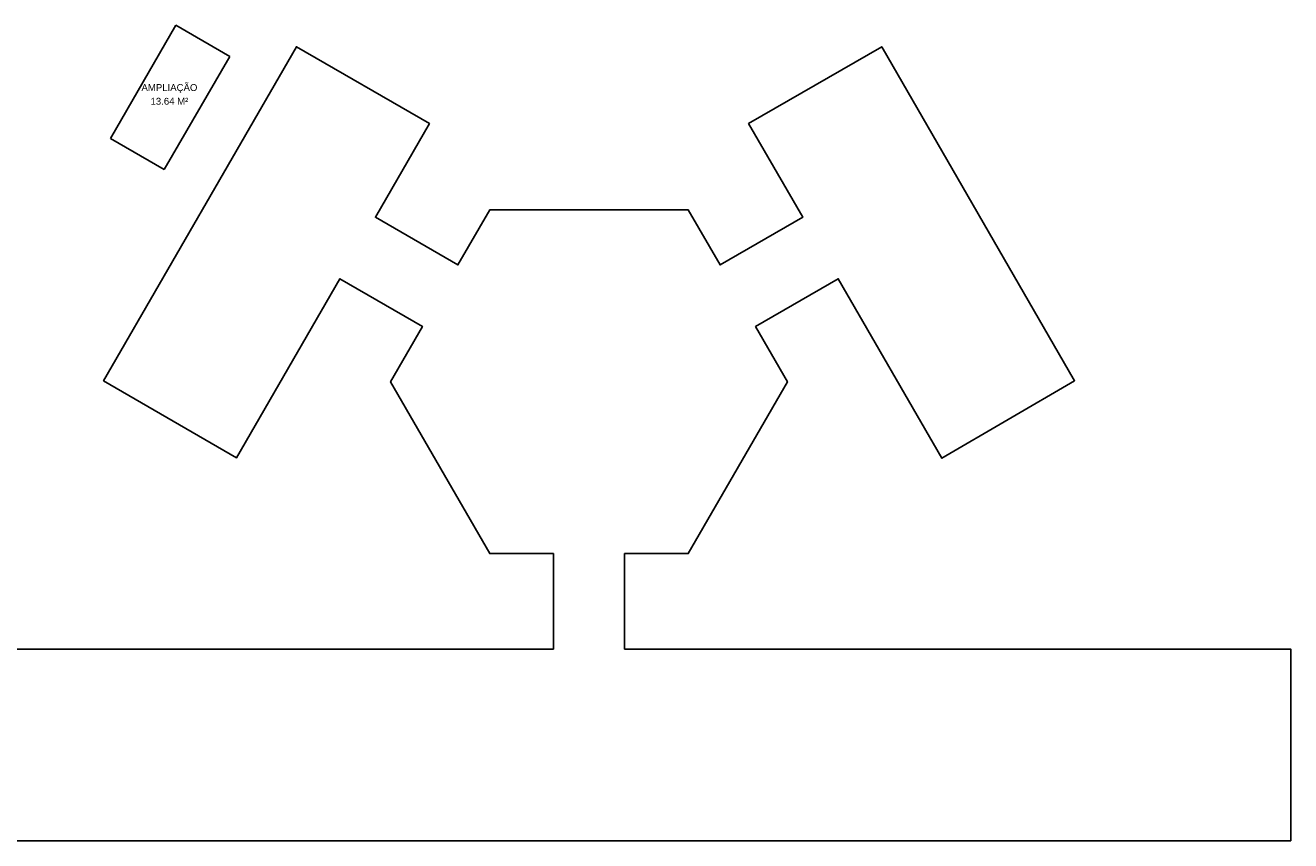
# Model space of a CAD drawing. Header units: millimetres. Extents: x -109 to 627, y -178 to 173.
# Tile 158 of 178: x 136 to 188, y 139 to 173. Entities that reach past the tile are written whole.
import ezdxf
from ezdxf.enums import TextEntityAlignment as Align

# ---------------------------------------------------------------- set-up
doc = ezdxf.new("R2010")
doc.units = ezdxf.units.MM
doc.layers.add('A-PAREDE', color=5, linetype='Continuous')
doc.styles.get("Standard").update_dxf_attribs({"font": 'arial.ttf'})

msp = doc.modelspace()

# ---------------------------------------------------------------- hatches: boundary and pattern name
at = {"true_color": 0xf27172}
h = msp.add_hatch(dxfattribs=at)
h.set_pattern_fill('ANGLE', color=11)
h.set_pattern_definition([(0, (-6.595, 139.722), (0, 6.985), [5.08, -1.905]), (90, (-6.595, 139.722), (-6.985, 4e-16), [5.08, -1.905])])
h.paths.add_polyline_path([(152.0079, 159.27375), (151.12721, 159.78222), (150.05875, 157.93158), (150.9345, 157.42597)])
h.paths.add_polyline_path([(150.68319, 158.45529), (151.35786, 158.45529), (151.35786, 158.62696), (150.68319, 158.62696)], flags=24)
h.paths.add_polyline_path([(150.52176, 158.63555), (151.51929, 158.63555), (151.51929, 158.88858), (150.52176, 158.88858)], flags=24)

# ---------------------------------------------------------------- linework, layer by layer
at = {"color": 5}
msp.add_lwpolyline([(130.95235, 139.42201), (188.19793, 139.42201), (188.19793, 147.25324), (160.97625, 147.25324), (160.97625, 151.15635), (163.57832, 151.15635), (167.63147, 158.1766), (166.32952, 160.43165), (169.70905, 162.38282), (173.94315, 155.04914), (179.36739, 158.21408), (171.48611, 171.86485), (166.04748, 168.72485), (168.25789, 164.8963), (164.87836, 162.94513), (163.57832, 165.19685), (155.47187, 165.19685), (154.17184, 162.94513), (150.79642, 164.89393), (153.00684, 168.72248), (147.5682, 171.86248), (139.68692, 158.21171), (145.12556, 155.07171), (149.34526, 162.38044), (152.72051, 160.43175), (151.41861, 158.1768), (155.47187, 151.15635), (158.07394, 151.15635), (158.07394, 147.25324), (130.95235, 147.25324)], dxfattribs=at)
at = {"layer": 'A-PAREDE', "color": 4}
for p, q in [((142.64742, 172.7382), (139.97413, 168.10793)), ((142.64742, 172.7382), (144.85089, 171.46603)), ((142.16527, 166.84288), (144.85089, 171.46603)), ((139.97413, 168.10793), (142.16527, 166.84288))]:
    msp.add_line(p, q, dxfattribs=at)

# ---------------------------------------------------------------- texts
at = {"color": 2}
for s, p in [('AMPLIAÇÃO', (142.3805, 170.05523)), ('13.64 M²', (142.3805, 169.49479))]:
    msp.add_text(s, height=0.280223, dxfattribs=at).set_placement(p, align=Align.CENTER)

doc.saveas('drawing.dxf')
